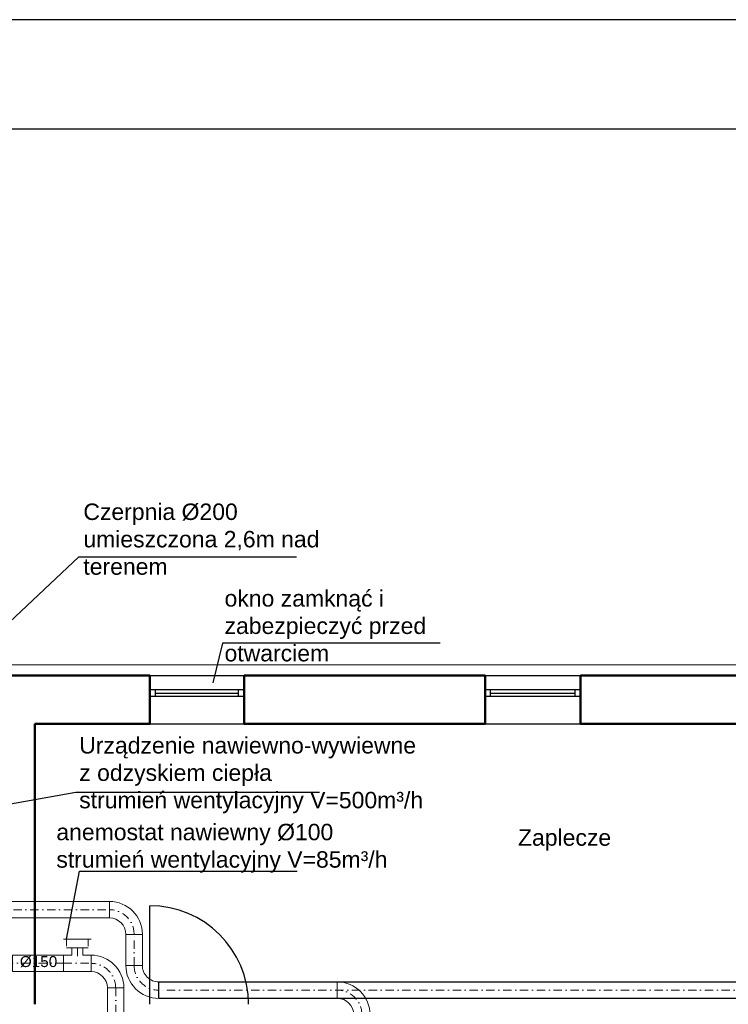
# Model space of a CAD drawing. Header units: millimetres. Extents: x 10990 to 23188, y -38075 to -27370.
# Tile 21 of 29: x 19050 to 19697, y -36003 to -35105. Entities that reach past the tile are written whole.
import ezdxf
from ezdxf.enums import TextEntityAlignment as Align

# ---------------------------------------------------------------- set-up
doc = ezdxf.new("R2010")
doc.units = ezdxf.units.MM
doc.linetypes.add('DASHDOT', pattern=[25.4, 12.7, -6.35, 0, -6.35])
for name, color, linetype, lineweight in [('2DL_PRO_n', 90, 'Continuous', 15), ('2DS_PLS_kan', 30, 'Continuous', 25), ('CP_AXISAC', 7, 'DASHDOT', 15), ('Przekrój', 180, 'Continuous', 50)]:
    doc.layers.add(name, color=color, linetype=linetype, lineweight=lineweight)
for name, color, linetype in [('Drzwi', 32, 'Continuous'), ('Opis okno', 50, 'Continuous'), ('Widokowa', 94, 'Continuous')]:
    doc.layers.add(name, color=color, linetype=linetype)
doc.styles.add('Arial', font='arial.ttf')
doc.styles.add('CP_ATTR', font='ROMANS.SHX')

# ---------------------------------------------------------------- blocks, each defined once
blk = doc.blocks.new('*U1794')
at = {"ltscale": 0.6}
for p, q in [((0, -7.5), (0, 7.5)), ((0, 7.5), (85.92, 7.5)), ((85.92, 7.5), (85.92, -7.5)), ((85.92, -7.5), (0, -7.5))]:
    blk.add_line(p, q, dxfattribs=at)
at = {"layer": 'CP_AXISAC', "ltscale": 0.6}
blk.add_line((0, 0), (85.92, 0), dxfattribs=at)
at = {"linetype": 'ByBlock', "ltscale": 0.6, "style": 'CP_ATTR', "flags": 9}
for tag in ['NAME', 'PRODUCER', 'PRODUCT-TYPE', 'ARTICLE', 'FLOW', 'OTHER']:
    blk.add_attdef(tag, (0, 0), '', height=0.0001, dxfattribs=at)
blk = doc.blocks.new('*U1795')
at = {"ltscale": 0.6}
for p, q in [((15, 22.5), (15, 22.5)), ((15, 22.5), (30, 22.5)), ((30, 22.5), (30, 22.5)), ((0, -7.5), (0, 7.5)), ((0, 7.5), (0, 7.5)), ((0, -7.5), (0, -7.5))]:
    blk.add_line(p, q, dxfattribs=at)
for radius in [30, 15]:
    blk.add_arc((0, 22.5), radius, 270, 0, dxfattribs=at)
at = {"layer": 'CP_AXISAC', "ltscale": 0.6}
blk.add_arc((0, 22.5), 22.5, 270, 0, dxfattribs=at)
at = {"linetype": 'ByBlock', "ltscale": 0.6, "style": 'CP_ATTR', "flags": 9}
for tag in ['NAME', 'PRODUCER', 'PRODUCT-TYPE', 'ARTICLE', 'FLOW', 'OTHER']:
    blk.add_attdef(tag, (0, 0), '', height=0.0001, dxfattribs=at)
blk = doc.blocks.new('*U1813')
at = {"ltscale": 0.6}
for p, q in [((0, -7.5), (0, 7.5)), ((0, 7.5), (46.63, 7.5)), ((46.63, 7.5), (46.63, -7.5)), ((46.63, -7.5), (0, -7.5))]:
    blk.add_line(p, q, dxfattribs=at)
at = {"layer": 'CP_AXISAC', "ltscale": 0.6}
blk.add_line((0, 0), (46.63, 0), dxfattribs=at)
at = {"linetype": 'ByBlock', "ltscale": 0.6, "style": 'CP_ATTR', "flags": 9}
for tag in ['NAME', 'PRODUCER', 'PRODUCT-TYPE', 'ARTICLE', 'FLOW', 'OTHER']:
    blk.add_attdef(tag, (0, 0), '', height=0.0001, dxfattribs=at)
blk = doc.blocks.new('*U1814')
at = {"ltscale": 0.6}
for p, q in [((7.5, 14), (7.5, 14)), ((7.5, 14), (17.5, 14)), ((7.5, 7.5), (7.5, 14)), ((17.5, 14), (17.5, 14)), ((17.5, 7.5), (17.5, 14)), ((0, -7.5), (0, 7.5)), ((0, 7.5), (0, 7.5)), ((0, 7.5), (7.5, 7.5)), ((25, 7.5), (17.5, 7.5)), ((25, 7.5), (25, 7.5)), ((25, 7.5), (25, -7.5)), ((0, -7.5), (0, -7.5)), ((0, -7.5), (25, -7.5)), ((25, -7.5), (25, -7.5))]:
    blk.add_line(p, q, dxfattribs=at)
at = {"layer": 'CP_AXISAC', "ltscale": 0.6}
for p, q in [((12.5, 14), (12.5, 0)), ((0, 0), (25, 0))]:
    blk.add_line(p, q, dxfattribs=at)
at = {"linetype": 'ByBlock', "ltscale": 0.6, "style": 'CP_ATTR', "flags": 9}
for tag in ['NAME', 'PRODUCER', 'PRODUCT-TYPE', 'ARTICLE', 'FLOW', 'OTHER']:
    blk.add_attdef(tag, (0, 0), '', height=0.0001, dxfattribs=at)
blk = doc.blocks.new('RDLAC025f9mm8ut')
for p, q in [((-1, -0.5), (-1, 0.5)), ((-0.8, 0.5), (0, 0.5)), ((0, 0.625), (0, -0.625)), ((0, -0.5), (-0.8, -0.5))]:
    blk.add_line(p, q)
at = {"linetype": 'ByBlock', "style": 'CP_ATTR', "flags": 9}
for tag, p in [('NAME', (-0.092, -0.018)), ('NUMBER', (-0.092, -0.018)), ('GROUP', (-0.092, -0.018)), ('ARTICLE', (-0.092, -0.019)), ('CHARACTER', (-0.092, -0.019)), ('TEMPERATURE', (-0.092, -0.018)), ('FLOW', (-0.092, -0.018)), ('PRODUCT-TYPE', (-0.092, -0.019)), ('ORDER-NO', (-0.092, -0.019)), ('PRODUCER', (-0.092, -0.019)), ('PN', (-0.091, -0.018)), ('OTHER', (-0.091, -0.018)), ('DN', (-0.091, -0.019)), ('POWER', (-0.091, -0.019)), ('VOLTAGE', (-0.091, -0.019))]:
    blk.add_attdef(tag, text='', height=0.00005, dxfattribs=at).set_placement(p, align=Align.MIDDLE_LEFT)
blk = doc.blocks.new('*U1872')
at = {"ltscale": 0.6}
for p, q in [((0, -7.5), (0, 7.5)), ((0, 7.5), (118.34, 7.5)), ((118.34, 7.5), (118.34, -7.5)), ((118.34, -7.5), (0, -7.5))]:
    blk.add_line(p, q, dxfattribs=at)
at = {"layer": 'CP_AXISAC', "ltscale": 0.6}
blk.add_line((0, 0), (118.34, 0), dxfattribs=at)
at = {"linetype": 'ByBlock', "ltscale": 0.6, "style": 'CP_ATTR', "flags": 9}
for tag in ['NAME', 'PRODUCER', 'PRODUCT-TYPE', 'ARTICLE', 'FLOW', 'OTHER']:
    blk.add_attdef(tag, (0, 0), '', height=0.0001, dxfattribs=at)
blk = doc.blocks.new('*U1881')
at = {"ltscale": 0.6}
for p, q in [((0, -7.5), (0, 7.5)), ((0, 7.5), (28.42, 7.5)), ((28.42, 7.5), (28.42, -7.5)), ((28.42, -7.5), (0, -7.5))]:
    blk.add_line(p, q, dxfattribs=at)
at = {"layer": 'CP_AXISAC', "ltscale": 0.6}
blk.add_line((0, 0), (28.42, 0), dxfattribs=at)
at = {"linetype": 'ByBlock', "ltscale": 0.6, "style": 'CP_ATTR', "flags": 9}
for tag in ['NAME', 'PRODUCER', 'PRODUCT-TYPE', 'ARTICLE', 'FLOW', 'OTHER']:
    blk.add_attdef(tag, (0, 0), '', height=0.0001, dxfattribs=at)

msp = doc.modelspace()

# ---------------------------------------------------------------- linework, layer by layer
at = {"ltscale": 0.6}
for p, q in [((19176.87, -35997.97), (19176.87, -35982.97)), ((19176.87, -35982.97), (19866.93, -35982.97)), ((19866.93, -35997.97), (19176.87, -35997.97))]:
    msp.add_line(p, q, dxfattribs=at)
at = {"layer": '2DS_PLS_kan', "lineweight": 25}
for p, q in [((19040.7, -35654.57), (19104.03, -35594.83)), ((19104.03, -35594.83), (19302.65, -35594.83)), ((19235.11, -35673.89), (19226.16, -35710.07)), ((19433.73, -35673.89), (19235.11, -35673.89)), ((19027.9, -35822.76), (19101.22, -35809.78)), ((19101.22, -35809.78), (19323.5, -35809.78)), ((19092.54, -35943.98), (19104.51, -35881.81)), ((19104.51, -35881.81), (19303.13, -35881.81))]:
    msp.add_line(p, q, dxfattribs=at)
at = {"layer": 'CP_AXISAC', "ltscale": 0.6}
msp.add_line((19866.93, -35990.47), (19176.87, -35990.47), dxfattribs=at)
at = {"layer": 'Drzwi'}
msp.add_line((19168.78, -36003.4), (19168.78, -35913.4), dxfattribs=at)
msp.add_arc((19168.72, -36003.45), 90.06, 0.03706, 89.96294, dxfattribs=at)
at = {"layer": 'Opis okno'}
for p, q in [((19254.78, -35716.4), (19168.78, -35716.4)), ((19254.78, -35722.4), (19168.78, -35722.4)), ((19173.78, -35722.4), (19173.78, -35716.4)), ((19173.78, -35719.4), (19249.78, -35719.4)), ((19249.78, -35722.4), (19249.78, -35716.4)), ((19561.78, -35716.4), (19474.78, -35716.4)), ((19561.78, -35722.4), (19474.78, -35722.4)), ((19479.78, -35722.4), (19479.78, -35716.4)), ((19479.78, -35719.4), (19556.78, -35719.4)), ((19556.78, -35722.4), (19556.78, -35716.4))]:
    msp.add_line(p, q, dxfattribs=at)
at = {"layer": 'Przekrój', "lineweight": 20}
msp.add_line((19957.78, -35693.4), (18735.78, -35693.4), dxfattribs=at)
at = {"layer": 'Przekrój'}
for p, q in [((18954.78, -35703.4), (19168.78, -35703.4)), ((19168.78, -35747.4), (19168.78, -35703.4)), ((19254.78, -35703.4), (19254.78, -35747.4)), ((19254.78, -35703.4), (19474.78, -35703.4)), ((19474.78, -35747.4), (19474.78, -35703.4)), ((19561.78, -35703.4), (19561.78, -35747.4)), ((19561.78, -35703.4), (19776.78, -35703.4)), ((19063.78, -36003.4), (19063.78, -35747.4)), ((19063.78, -35747.4), (19168.78, -35747.4)), ((19254.78, -35747.4), (19474.78, -35747.4)), ((19776.78, -35747.4), (19561.78, -35747.4))]:
    msp.add_line(p, q, dxfattribs=at)
at = {"layer": 'Widokowa', "color": 7}
for p, q in [((23187.92, -35104.67), (16887.92, -35104.67)), ((23087.92, -35204.67), (17237.92, -35204.67))]:
    msp.add_line(p, q, dxfattribs=at)
at = {"layer": 'Widokowa'}
for p, q in [((19168.78, -35703.4), (19254.78, -35703.4)), ((19474.78, -35703.4), (19561.78, -35703.4)), ((19168.78, -35747.4), (19254.78, -35747.4)), ((19474.78, -35747.4), (19561.78, -35747.4))]:
    msp.add_line(p, q, dxfattribs=at)

# ---------------------------------------------------------------- block references
at = {"layer": '2DL_PRO_n'}
msp.add_blockref('*U1872', (19013.53, -35917.05), dxfattribs=at)
at = {"layer": '2DL_PRO_n', "zscale": 15}
for p, rotation in [((19154.37, -35939.55), 90), ((19137.54, -35988.48), 90), ((19154.37, -35967.97), 270), ((19362.28, -36012.97), 90)]:
    msp.add_blockref('*U1795', p, dxfattribs=dict(at, rotation=rotation))
at = {"layer": '2DL_PRO_n'}
for name, p, rotation in [('*U1881', (19154.37, -35967.97), 90), ('*U1813', (19090.04, -35965.98), 180), ('*U1794', (19137.54, -35988.48), 270)]:
    msp.add_blockref(name, p, dxfattribs=dict(at, rotation=rotation))
at = {"layer": '2DL_PRO_n', "xscale": 8, "yscale": 20, "zscale": 20, "rotation": 89.99999999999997}
msp.add_blockref('RDLAC025f9mm8ut', (19102.54, -35943.98), dxfattribs=at)
at = {"layer": '2DL_PRO_n', "zscale": 15}
msp.add_blockref('*U1814', (19090.04, -35965.98), dxfattribs=at)

# ---------------------------------------------------------------- texts
at = {"layer": '2DS_PLS_kan', "style": 'Arial'}
for s, height, p in [('Zaplecze', 15, (19504.73, -35858.66, 0)), ('%%C150', 10, (19050.05, -35969.39, 0))]:
    msp.add_text(s, height=height, dxfattribs=at).set_placement(p)
at = {"layer": '2DS_PLS_kan', "char_height": 15, "attachment_point": 4, "style": 'Arial'}
for s, insert, width in [('Czerpnia %%C200\\Pumieszczona 2,6m nad terenem', (19108.04, -35578.92), 218.2602), ('okno zamknąć i zabezpieczyć przed otwarciem', (19236.9, -35657.98), 218.2602), ('Urządzenie nawiewno-wywiewne \\Pz odzyskiem ciepła\\Pstrumień wentylacyjny V=500m³/h', (19104.27, -35794.24), 543.1608), ('anemostat nawiewny %%C100 \\Pstrumień wentylacyjny V=85m³/h', (19083.4, -35860.93), 370.7323)]:
    msp.add_mtext(s, dxfattribs=dict(at, insert=insert, width=width))

doc.saveas('drawing.dxf')
